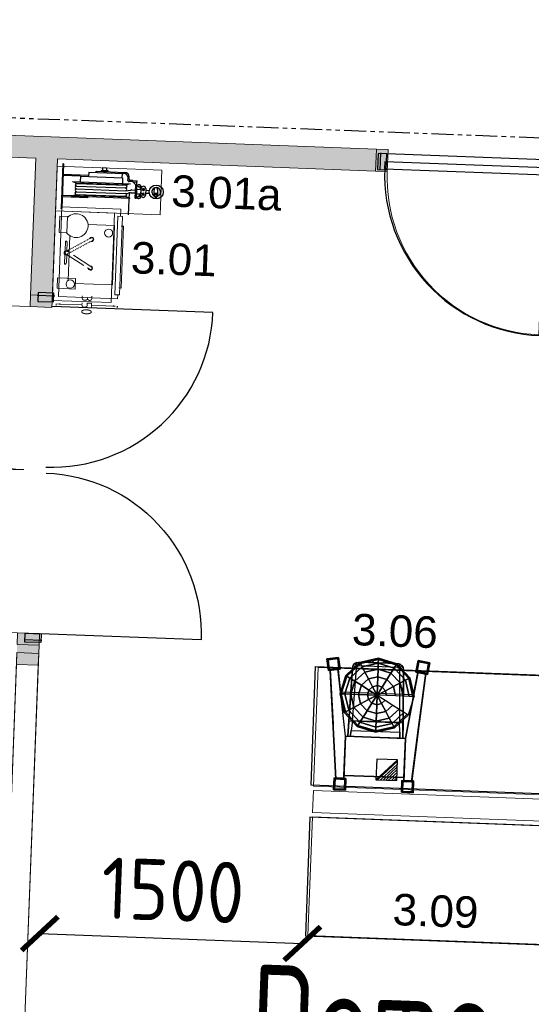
# Model space of a CAD drawing. Header units: millimetres. Extents: x 119024465 to 119292677, y 483022511 to 483148062.
# Tile 77 of 162: x 119088919 to 119091840, y 483063350 to 483068979. Entities that reach past the tile are written whole.
import ezdxf

# ---------------------------------------------------------------- set-up
doc = ezdxf.new("R2010")
doc.units = ezdxf.units.MM
doc.header["$LTSCALE"] = 100
for name, pattern in [('CONTINUA', [0]), ('PHANTOM', [2.5, 1.25, -0.25, 0.25, -0.25, 0.25, -0.25]), ('SMALLDASH', [0.1, 0.05, -0.05]), ('Wipeout_Contour', [1000, 0, -1000])]:
    doc.linetypes.add(name, pattern=pattern)
doc.layers.get('0').update_dxf_attribs({"linetype": 'CONTINUOUS'})
doc.layers.get('Defpoints').update_dxf_attribs({"linetype": 'CONTINUOUS'})
doc.layers.add('2', color=10, linetype='CONTINUOUS', lineweight=25)
for name, color, linetype in [('200', 2, 'CONTINUOUS'), ('200-2D', 1, 'CONTINUOUS'), ('200-3D', 1, 'CONTINUOUS'), ('2001', 4, 'CONTINUOUS'), ('202', 2, 'PHANTOM'), ('204', 1, 'CONTINUOUS'), ('204 tekst fdstp', 255, 'CONTINUOUS'), ('204-2D', 7, 'CONTINUA'), ('450-2D', 6, 'CONTINUA'), ('510', 2, 'CONTINUOUS'), ('AL31----', 5, 'CONTINUOUS'), ('BT00----_RUIMTENRS', 7, 'CONTINUOUS'), ('INS-3D', 3, 'CONTINUOUS'), ('LAYER22', 12, 'CONTINUOUS'), ('LAYER32', 7, 'CONTINUOUS'), ('New_0', 7, 'CONTINUOUS'), ('New_22 Binnenwanden', 7, 'CONTINUOUS'), ('New_22 Binnenwanden Afdek-arcering', 7, 'CONTINUOUS'), ('New_22 Binnenwanden Deuren', 7, 'CONTINUOUS'), ('New_22 Binnenwanden Doorsnede-arcering', 7, 'CONTINUOUS'), ('New_22 Binnenwanden Ramen', 7, 'CONTINUOUS'), ('New_82 Losse inrichting.LOSSE INRICHTING', 7, 'CONTINUOUS')]:
    doc.layers.add(name, color=color, linetype=linetype)
doc.styles.add('GENERATED_STYLE_1', font='arial.ttf')
doc.styles.get("Standard").update_dxf_attribs({"font": 'ISOCP.SHX'})
doc.dimstyles.new('PS 1-100', dxfattribs={"dimtxt": 350, "dimasz": 200, "dimexe": 1, "dimexo": 1, "dimgap": 100, "dimtad": 1, "dimdec": 0, "dimzin": 12, "dimdsep": 46, "dimtxsty": 'Standard', "dimblk": 'ARCHTICK', "dimcen": 0.09, "dimclrt": 2, "dimadec": 0, "dimazin": 0, "dimtfac": 1, "dimtdec": 0, "dimtofl": 0, "dimtmove": 0, "dimatfit": 3, "dimfxl": 1, "dimtolj": 1, "dimtzin": 0, "dimarcsym": 0})
doc.dimstyles.get("Standard").update_dxf_attribs({"dimtxt": 0.18, "dimasz": 0.18, "dimexe": 0.18, "dimexo": 0.0625, "dimgap": 0.09, "dimtad": 0, "dimtih": 1, "dimtoh": 1, "dimdec": 4, "dimzin": 0, "dimdsep": 46, "dimtxsty": 'Standard', "dimcen": 0.09, "dimadec": 0, "dimazin": 0, "dimtfac": 1, "dimtdec": 4, "dimtofl": 0, "dimtmove": 0, "dimatfit": 3, "dimfxl": 1, "dimtolj": 1, "dimtzin": 0, "dimarcsym": 0})

# ---------------------------------------------------------------- blocks, each defined once
blk = doc.blocks.new('32-PPRAS')
at = {"layer": 'LAYER32', "color": 2, "linetype": 'Continuous'}
blk.add_lwpolyline([(0, 90), (-50, 90), (-50, 0), (0, 0)], close=True, dxfattribs=at)
blk = doc.blocks.new('32-PPLAS')
at = {"layer": 'LAYER32', "color": 2, "linetype": 'Continuous'}
blk.add_lwpolyline([(0, 90), (50, 90), (50, 0), (0, 0)], close=True, dxfattribs=at)
blk = doc.blocks.new('deur90')
at = {"layer": 'LAYER22', "color": 2, "linetype": 'Continuous'}
for points in [[(-227.4, 1169.9), (-327.4, 1169.9)], [(-327.4, 199.9), (-227.4, 199.9)]]:
    blk.add_lwpolyline(points, dxfattribs=at)
at = {"layer": 'LAYER32', "color": 1, "linetype": 'Continuous'}
blk.add_lwpolyline([(-317.4, 225.4, -0.414214), (-1236.8, 1144.9), (-317.4, 1144.9)], format="xyb", dxfattribs=at)
for points in [[(-317.4, 224.9), (-317.4, 1144.9), (-277.4, 1144.9), (-277.4, 224.9), (-317.4, 224.9), (-317.4, 1144.9)], [(-232.4, 1134.9), (-232.4, 234.9)]]:
    blk.add_lwpolyline(points, dxfattribs=at)
at = {"layer": 'LAYER32', "yscale": -1, "rotation": 270.0000006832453}
for name, p in [('32-PPLAS', (-232.4, 1184.9)), ('32-PPRAS', (-232.4, 184.9))]:
    blk.add_blockref(name, p, dxfattribs=at)
blk = doc.blocks.new('_ArchTick')
at = {"color": 0, "linetype": 'ByBlock', "const_width": 0.15}
blk.add_lwpolyline([(-0.5, -0.5), (0.5, 0.5)], dxfattribs=at)
blk = doc.blocks.new('*D276')
at = {"layer": '2001', "color": 0, "lineweight": -2, "transparency": 16777216}
for p, q in [((119088931.2, 483074590), (119088693.3, 483068316.5)), ((119089054.5, 483074585.4), (119088930.2, 483074590.1)), ((119088816.6, 483068311.8), (119088692.3, 483068316.6))]:
    blk.add_line(p, q, dxfattribs=at)
at = {"layer": 'Defpoints', "color": 0, "transparency": 16777216}
for p in [(119089055.5, 483074585.3), (119088693.3, 483068316.5), (119088817.6, 483068311.8)]:
    blk.add_point(p, dxfattribs=at)
at = {"layer": '2001', "color": 0, "lineweight": -2, "transparency": 16777216, "xscale": 200, "yscale": 200, "zscale": 200}
for p, rotation in [((119088931.2, 483074590), 87.82789999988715), ((119088693.3, 483068316.5), 267.8278999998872)]:
    blk.add_blockref('_ArchTick', p, dxfattribs=dict(at, rotation=rotation))
at = {"layer": '2001', "color": 2, "transparency": 16777216, "insert": (119088537.4, 483071463.7), "char_height": 350, "attachment_point": 5, "rotation": 87.8279}
blk.add_mtext('\\A1;6278', dxfattribs=at)
blk = doc.blocks.new('*D279')
at = {"layer": '200-3D', "color": 0, "lineweight": -2, "transparency": 16777216}
for p, q in [((119089033.2, 483063741.1), (119089033.7, 483063755.8)), ((119089033.7, 483063754.8), (119090532.6, 483063697.9)), ((119090532.1, 483063684.2), (119090532.7, 483063698.9))]:
    blk.add_line(p, q, dxfattribs=at)
at = {"layer": 'Defpoints', "color": 0, "transparency": 16777216}
for p in [(119089033.1, 483063740.1), (119090532.6, 483063697.9), (119090532.1, 483063683.2)]:
    blk.add_point(p, dxfattribs=at)
at = {"layer": '200-3D', "color": 0, "lineweight": -2, "transparency": 16777216, "xscale": 200, "yscale": 200, "zscale": 200}
for p, rotation in [((119089033.7, 483063754.8), 177.8278999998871), ((119090532.6, 483063697.9), 357.8278999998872)]:
    blk.add_blockref('_ArchTick', p, dxfattribs=dict(at, rotation=rotation))
at = {"layer": '200-3D', "color": 2, "transparency": 16777216, "insert": (119089793.6, 483064001.2), "char_height": 350, "attachment_point": 5, "rotation": 357.8279}
blk.add_mtext('\\A1;1500', dxfattribs=at)
blk = doc.blocks.new('*X203')
at = {"color": 0}
for p, q in [((286.774344, 2204.447934), (296.618251, 2214.291842)), ((286.774344, 2205.862148), (295.204037, 2214.291842)), ((286.774344, 2207.276361), (293.789824, 2214.291842)), ((286.774344, 2208.690575), (292.37561, 2214.291842)), ((286.774344, 2210.104788), (290.961397, 2214.291842)), ((286.774344, 2211.519002), (289.547183, 2214.291842)), ((286.774344, 2212.933216), (288.13297, 2214.291842))]:
    blk.add_line(p, q, dxfattribs=at)
blk = doc.blocks.new('FM')
at = {"layer": '450-2D'}
for p, q in [((10.606602, 0), (0, 0)), ((0, 0), (0, -10.606602)), ((0, -10.606602), (10.606602, 0)), ((10.606602, -10.606602), (10.606602, 0)), ((0, -10.606602), (10.606602, -10.606602))]:
    blk.add_line(p, q, dxfattribs=at)
blk.add_blockref('*X203', (-286.774344, -2214.291842), dxfattribs=at)
blk = doc.blocks.new('FPM40MAT')
at = {"layer": '200-2D'}
for p, q in [((16.45, -70.29, 0), (16.42, -69.4, 0)), ((45.62, -70.29, 0), (45.65, -69.38, 0)), ((27.92, -75.43, -0.1), (21.32, -73.66, 0)), ((31.03, -76.26, 0), (27.92, -75.43, -0.1)), ((34.14, -75.43, -0.1), (31.03, -76.26, 0)), ((34.14, -75.43, -0.1), (40.74, -73.66, 0))]:
    blk.add_line(p, q, dxfattribs=at)
blk.add_lwpolyline([(10.16, -56.17), (8.25, -68.96), (9.37, -69.14), (8.32, -75.79), (1.67, -74.74), (2.72, -68.09), (3.8, -68.26), (9.39, -6.9), (8.32, -6.9), (8.32, -0.17), (15.05, -0.17), (15.05, -6.9), (13.93, -6.9), (13.93, -8.58), (48.15, -8.58), (48.15, -6.9), (47.03, -6.9), (47.03, -0.17), (53.76, -0.17), (53.76, -6.9), (52.69, -6.9), (58.28, -68.26), (59.35, -68.09), (60.41, -74.74), (53.76, -75.79), (52.7, -69.14), (53.82, -68.96), (51.9, -56.14)], dxfattribs=at)
at = {"layer": '200-2D', "elevation": 0}
for points in [[(10.16, -56.17), (12.71, -65.69), (16.42, -69.4)], [(45.65, -69.38), (49.35, -65.69), (51.9, -56.14)], [(21.32, -73.66), (19.82, -73.66), (18.53, -73.4), (17.44, -72.67), (16.71, -71.58), (16.45, -70.29), (16.45, -70.29)], [(45.62, -70.29), (45.62, -70.29), (45.37, -71.58), (44.64, -72.67), (43.54, -73.4), (42.26, -73.66), (40.74, -73.66)]]:
    blk.add_lwpolyline(points, dxfattribs=at)
at = {"layer": '200-3D'}
blk.add_line((15.58, -39.67, 71.61), (46.5, -39.67, 71.61), dxfattribs=at)
for points, elevation in [([(13.93, -6.34), (13.93, -31.02), (8.17, -69.52)], 20.34), ([(48.15, -6.34), (48.15, -31.02), (53.9, -69.52)], 20.34), ([(45.62, -70.29), (45.62, -70.29), (45.37, -71.58), (44.64, -72.67), (43.54, -73.4), (42.26, -73.66), (19.82, -73.66), (18.53, -73.4), (17.44, -72.67), (16.71, -71.58), (16.45, -70.29), (16.45, -70.29)], 96.3)]:
    blk.add_lwpolyline(points, dxfattribs=dict(at, elevation=elevation))
for points in [[(9.44, -6.34, 27.07), (9.44, -6.34, 20.34), (3.74, -68.82, 20.34), (3.74, -68.82, 27.07)], [(52.64, -6.34, 27.07), (52.64, -6.34, 20.34), (58.33, -68.82, 20.34), (58.33, -68.82, 27.07)], [(17.24, -34.39, 135.47), (17.01, -31.02, 135.47), (45.4, -31.02, 135.47), (45.06, -34.39, 135.47)], [(17.57, -40, 129.86), (44.5, -40, 129.86), (45.06, -34.39, 135.47), (17.24, -34.39, 135.47)], [(18.82, -70.71, 129.86), (16.71, -71.58, 118.64), (16.45, -70.29, 118.64), (18.69, -70.07, 129.86)], [(17.44, -72.67, 118.64), (19.05, -71.06, 129.86), (18.82, -70.71, 129.86), (16.71, -71.58, 118.64)], [(19.4, -71.29, 129.86), (18.53, -73.4, 118.64), (17.44, -72.67, 118.64), (19.05, -71.06, 129.86)], [(19.82, -73.66, 118.64), (20.04, -71.41, 129.86), (19.4, -71.29, 129.86), (18.53, -73.4, 118.64)], [(42.26, -73.66, 118.64), (19.82, -73.66, 118.64), (20.04, -71.41, 129.86), (42.04, -71.41, 129.86)], [(42.26, -73.66, 118.64), (42.04, -71.41, 129.86), (42.67, -71.29, 129.86), (43.54, -73.4, 118.64)], [(42.67, -71.29, 129.86), (43.54, -73.4, 118.64), (44.64, -72.67, 118.64), (43.02, -71.06, 129.86)], [(44.64, -72.67, 118.64), (43.02, -71.06, 129.86), (43.25, -70.71, 129.86), (45.37, -71.58, 118.64)], [(43.25, -70.71, 129.86), (45.37, -71.58, 118.64), (45.62, -70.29, 118.64), (43.38, -70.07, 129.86)]]:
    blk.add_3dface(points, dxfattribs=at)
for points, invisible_edges in [([(6.59, -37.58, 27.07), (13.93, -31.02, 27.07), (13.93, -6.34, 27.07), (9.44, -6.34, 27.07)], 1), ([(48.15, -31.02, 27.07), (48.15, -6.34, 27.07), (52.64, -6.34, 27.07), (55.48, -37.58, 27.07)], 8), ([(3.74, -68.82, 27.07), (8.17, -69.52, 27.07), (13.93, -31.02, 27.07), (6.59, -37.58, 27.07)], 4), ([(16.45, -70.29, 118.64), (18.69, -70.07, 129.86), (17.57, -40, 129.86), (15.33, -31.02, 118.64)], 4), ([(15.33, -31.02, 118.64), (17.01, -31.02, 135.47), (17.24, -34.39, 135.47), (17.57, -40, 129.86)], 8), ([(15.58, -39.67, 71.61), (15.33, -31.02, 71.61), (15.33, -31.02, 118.64), (15.58, -39.67, 118.64)], 8), ([(46.74, -31.02, 118.64), (44.5, -40, 129.86), (43.38, -70.07, 129.86), (45.62, -70.29, 118.64)], 1), ([(46.74, -31.02, 118.64), (44.5, -40, 129.86), (45.06, -34.39, 135.47), (45.4, -31.02, 135.47)], 1), ([(46.5, -39.67, 71.61), (46.74, -31.02, 71.61), (46.74, -31.02, 118.64), (46.5, -39.67, 118.64)], 8), ([(53.9, -69.52, 27.07), (58.33, -68.82, 27.07), (55.48, -37.58, 27.07), (48.15, -31.02, 27.07)], 4), ([(16.45, -70.29, 96.3), (15.58, -39.67, 96.3), (15.58, -39.67, 118.64), (16.45, -70.29, 118.64)], 2), ([(45.62, -70.29, 96.3), (46.5, -39.67, 96.3), (46.5, -39.67, 118.64), (45.62, -70.29, 118.64)], 2)]:
    blk.add_3dface(points, dxfattribs=dict(at, invisible_edges=invisible_edges))
at = {"layer": '204-2D'}
for p, q in [((9.39, -6.9), (13.93, -6.9)), ((13.93, -8.58), (13.93, -31.02)), ((48.15, -6.9), (52.69, -6.9)), ((48.15, -8.58), (48.15, -31.02)), ((13.93, -31.02), (10.88, -51.36)), ((13.93, -31.02), (48.15, -31.02)), ((16.42, -69.4), (15.33, -31.02)), ((45.65, -69.38), (46.74, -31.02)), ((48.15, -31.02), (51.21, -51.48)), ((10.16, -56.17), (51.9, -56.14)), ((3.8, -68.26), (8.25, -68.96)), ((53.82, -68.96), (58.28, -68.26)), ((21.32, -73.66, 0), (40.74, -73.66, 0)), ((27.92, -75.43, -0.1), (27.92, -73.66)), ((34.14, -75.43, -0.1), (34.14, -73.66))]:
    blk.add_line(p, q, dxfattribs=at)
for points in [[(15.63, -41.62), (12.71, -44.54), (9.88, -55.11), (10.16, -56.17)], [(51.9, -56.14), (52.18, -55.11), (49.35, -44.54), (46.44, -41.63)]]:
    blk.add_lwpolyline(points, dxfattribs=at)
at = {"layer": '450-2D', "xscale": 1.122, "yscale": 1.122, "zscale": 1.122}
blk.add_blockref('FM', (17.91, -6.73), dxfattribs=at)
at = {"layer": 'INS-3D', "flags": 9}
for tag, p in [('DIST', (0, 0)), ('ANGOLO', (0, -1.5))]:
    blk.add_attdef(tag, p, '', height=1, dxfattribs=at)
at = {"layer": '200-3D'}
mesh = blk.add_polymesh((6, 3), dxfattribs=at)
for k, corner in enumerate([(15.05, -6.9, 2.24), (15.05, -6.9), (15.05, -6.9), (8.32, -6.9, 2.24), (8.32, -6.9), (8.32, -6.9), (8.32, -0.17, 2.24), (8.32, -0.17), (8.32, -6.9), (15.05, -0.17, 2.24), (15.05, -0.17), (15.05, -6.9), (15.05, -0.17, 2.24), (15.05, -0.17, 2.24), (15.05, -6.9, 2.24), (8.32, -0.17, 2.24), (8.32, -0.17, 2.24), (8.32, -6.9, 2.24)]):
    mesh.set_mesh_vertex(divmod(k, 3), corner)
mesh = blk.add_polymesh((6, 3), dxfattribs=at)
for k, corner in enumerate([(14.49, -6.34, 27.07), (14.49, -6.34, 2.24), (14.49, -6.34, 2.24), (8.88, -6.34, 27.07), (8.88, -6.34, 2.24), (8.88, -6.34, 2.24), (8.88, -0.73, 27.07), (8.88, -0.73, 2.24), (8.88, -6.34, 2.24), (14.49, -0.73, 27.07), (14.49, -0.73, 2.24), (14.49, -6.34, 2.24), (14.49, -0.73, 27.07), (14.49, -0.73, 27.07), (14.49, -6.34, 27.07), (8.88, -0.73, 27.07), (8.88, -0.73, 27.07), (8.88, -6.34, 27.07)]):
    mesh.set_mesh_vertex(divmod(k, 3), corner)
mesh = blk.add_polymesh((6, 3), dxfattribs=at)
for k, corner in enumerate([(47.03, -6.9, 2.24), (47.03, -6.9), (47.03, -6.9), (53.76, -6.9, 2.24), (53.76, -6.9), (53.76, -6.9), (53.76, -0.17, 2.24), (53.76, -0.17), (53.76, -6.9), (47.03, -0.17, 2.24), (47.03, -0.17), (47.03, -6.9), (47.03, -0.17, 2.24), (47.03, -0.17, 2.24), (47.03, -6.9, 2.24), (53.76, -0.17, 2.24), (53.76, -0.17, 2.24), (53.76, -6.9, 2.24)]):
    mesh.set_mesh_vertex(divmod(k, 3), corner)
mesh = blk.add_polymesh((6, 3), dxfattribs=at)
for k, corner in enumerate([(47.59, -6.34, 27.07), (47.59, -6.34, 2.24), (47.59, -6.34, 2.24), (53.2, -6.34, 27.07), (53.2, -6.34, 2.24), (53.2, -6.34, 2.24), (53.2, -0.73, 27.07), (53.2, -0.73, 2.24), (53.2, -6.34, 2.24), (47.59, -0.73, 27.07), (47.59, -0.73, 2.24), (47.59, -6.34, 2.24), (47.59, -0.73, 27.07), (47.59, -0.73, 27.07), (47.59, -6.34, 27.07), (53.2, -0.73, 27.07), (53.2, -0.73, 27.07), (53.2, -6.34, 27.07)]):
    mesh.set_mesh_vertex(divmod(k, 3), corner)
mesh = blk.add_polymesh((6, 3), dxfattribs=at)
for k, corner in enumerate([(48.15, -31.02, 137.71), (48.15, -31.02, 20.34), (48.15, -31.02, 20.34), (13.93, -31.02, 137.71), (13.93, -31.02, 20.34), (13.93, -31.02, 20.34), (13.93, -8.58, 137.71), (13.93, -8.58, 20.34), (13.93, -31.02, 20.34), (48.15, -8.58, 137.71), (48.15, -8.58, 20.34), (48.15, -31.02, 20.34), (48.15, -8.58, 137.71), (48.15, -8.58, 137.71), (48.15, -31.02, 137.71), (13.93, -8.58, 137.71), (13.93, -8.58, 137.71), (13.93, -31.02, 137.71)]):
    mesh.set_mesh_vertex(divmod(k, 3), corner)
mesh = blk.add_polymesh((12, 8), dxfattribs=dict(at, m_close=True))
for k, corner in enumerate([(9.88, -55.11, 64.22), (9.88, -55.11, 46.06), (10.6, -55.11, 40.59), (12.71, -55.11, 35.49), (16.07, -55.11, 31.11), (20.45, -55.11, 27.75), (25.56, -55.11, 25.5), (31.03, -55.11, 25.5), (12.71, -65.69, 64.22), (12.71, -65.69, 46.06), (13.34, -65.32, 40.59), (15.17, -64.27, 35.49), (18.08, -62.59, 31.11), (21.87, -60.4, 27.75), (26.29, -57.85, 25.5), (31.03, -55.11, 25.5), (20.45, -73.43, 64.22), (20.45, -73.43, 46.06), (20.81, -72.8, 40.59), (21.87, -70.97, 35.49), (23.55, -68.06, 31.11), (25.74, -64.27, 27.75), (28.29, -59.85, 25.5), (31.03, -55.11, 25.5), (31.03, -76.26, 64.22), (31.03, -76.26, 46.06), (31.03, -75.54, 40.59), (31.03, -73.43, 35.49), (31.03, -70.07, 31.11), (31.03, -65.69, 27.75), (31.03, -60.58, 25.5), (31.03, -55.11, 25.5), (41.6, -73.43, 64.22), (41.6, -73.43, 46.06), (41.24, -72.8, 40.59), (40.19, -70.97, 35.49), (38.51, -68.06, 31.11), (36.32, -64.27, 27.75), (33.77, -59.85, 25.5), (31.03, -55.11, 25.5), (49.35, -65.69, 64.22), (49.35, -65.69, 46.06), (48.72, -65.32, 40.59), (46.89, -64.27, 35.49), (43.98, -62.59, 31.11), (40.19, -60.4, 27.75), (35.77, -57.85, 25.5), (31.03, -55.11, 25.5), (52.18, -55.11, 64.22), (52.18, -55.11, 46.06), (51.46, -55.11, 40.59), (49.35, -55.11, 35.49), (45.98, -55.11, 31.11), (41.6, -55.11, 27.75), (36.5, -55.11, 25.5), (31.03, -55.11, 25.5), (49.35, -44.54, 64.22), (49.35, -44.54, 46.06), (48.72, -44.9, 40.59), (46.89, -45.95, 35.49), (43.98, -47.63, 31.11), (40.19, -49.82, 27.75), (35.77, -52.37, 25.5), (31.03, -55.11, 25.5), (41.6, -36.79, 64.22), (41.6, -36.79, 46.06), (41.24, -37.42, 40.59), (40.19, -39.25, 35.49), (38.51, -42.16, 31.11), (36.32, -45.95, 27.75), (33.77, -50.37, 25.5), (31.03, -55.11, 25.5), (31.03, -33.96, 64.22), (31.03, -33.96, 46.06), (31.03, -34.68, 40.59), (31.03, -36.79, 35.49), (31.03, -40.16, 31.11), (31.03, -44.54, 27.75), (31.03, -49.64, 25.5), (31.03, -55.11, 25.5), (20.45, -36.79, 64.22), (20.45, -36.79, 46.06), (20.81, -37.42, 40.59), (21.87, -39.25, 35.49), (23.55, -42.16, 31.11), (25.74, -45.95, 27.75), (28.29, -50.37, 25.5), (31.03, -55.11, 25.5), (12.71, -44.54, 64.22), (12.71, -44.54, 46.06), (13.34, -44.9, 40.59), (15.17, -45.95, 35.49), (18.08, -47.63, 31.11), (21.87, -49.82, 27.75), (26.29, -52.37, 25.5), (31.03, -55.11, 25.5)]):
    mesh.set_mesh_vertex(divmod(k, 8), corner)
mesh = blk.add_polymesh((6, 3), dxfattribs=at)
for k, corner in enumerate([(8.32, -75.79, 2.24), (8.32, -75.79), (8.32, -75.79), (1.67, -74.74, 2.24), (1.67, -74.74), (1.67, -74.74), (2.72, -68.09, 2.24), (2.72, -68.09), (1.67, -74.74), (9.37, -69.14, 2.24), (9.37, -69.14), (8.32, -75.79), (9.37, -69.14, 2.24), (9.37, -69.14, 2.24), (8.32, -75.79, 2.24), (2.72, -68.09, 2.24), (2.72, -68.09, 2.24), (1.67, -74.74, 2.24)]):
    mesh.set_mesh_vertex(divmod(k, 3), corner)
mesh = blk.add_polymesh((6, 3), dxfattribs=at)
for k, corner in enumerate([(7.85, -75.15, 27.07), (7.85, -75.15, 2.24), (7.85, -75.15, 2.24), (2.31, -74.27, 27.07), (2.31, -74.27, 2.24), (2.31, -74.27, 2.24), (3.19, -68.73, 27.07), (3.19, -68.73, 2.24), (2.31, -74.27, 2.24), (8.73, -69.61, 27.07), (8.73, -69.61, 2.24), (7.85, -75.15, 2.24), (8.73, -69.61, 27.07), (8.73, -69.61, 27.07), (7.85, -75.15, 27.07), (3.19, -68.73, 27.07), (3.19, -68.73, 27.07), (2.31, -74.27, 27.07)]):
    mesh.set_mesh_vertex(divmod(k, 3), corner)
mesh = blk.add_polymesh((6, 3), dxfattribs=at)
for k, corner in enumerate([(53.76, -75.79, 2.24), (53.76, -75.79), (53.76, -75.79), (60.41, -74.74, 2.24), (60.41, -74.74), (60.41, -74.74), (59.35, -68.09, 2.24), (59.35, -68.09), (60.41, -74.74), (52.7, -69.14, 2.24), (52.7, -69.14), (53.76, -75.79), (52.7, -69.14, 2.24), (52.7, -69.14, 2.24), (53.76, -75.79, 2.24), (59.35, -68.09, 2.24), (59.35, -68.09, 2.24), (60.41, -74.74, 2.24)]):
    mesh.set_mesh_vertex(divmod(k, 3), corner)
mesh = blk.add_polymesh((6, 3), dxfattribs=at)
for k, corner in enumerate([(54.22, -75.15, 27.07), (54.22, -75.15, 2.24), (54.22, -75.15, 2.24), (59.76, -74.27, 27.07), (59.76, -74.27, 2.24), (59.76, -74.27, 2.24), (58.89, -68.73, 27.07), (58.89, -68.73, 2.24), (59.76, -74.27, 2.24), (53.35, -69.61, 27.07), (53.35, -69.61, 2.24), (54.22, -75.15, 2.24), (53.35, -69.61, 27.07), (53.35, -69.61, 27.07), (54.22, -75.15, 27.07), (58.89, -68.73, 27.07), (58.89, -68.73, 27.07), (59.76, -74.27, 27.07)]):
    mesh.set_mesh_vertex(divmod(k, 3), corner)
blk = doc.blocks.new('*D381')
at = {"layer": '204', "color": 0, "linetype": 'Continuous', "lineweight": 0, "transparency": 16777216}
for p, q in [((46552.9, 18476.2), (46544.3, 18476.2)), ((46552.9, 18126.2), (46544.3, 18126.2))]:
    blk.add_line(p, q, dxfattribs=at)
at = {"layer": '204', "color": 1, "linetype": 'Continuous', "lineweight": 0, "transparency": 16777216}
for p, q in [((46544.5, 18451.2), (46544.5, 18331.3)), ((46544.5, 18151.2), (46544.5, 18271.2))]:
    blk.add_line(p, q, dxfattribs=at)
for points in [[(46540.3, 18451.2), (46548.6, 18451.2), (46544.5, 18476.2)], [(46540.3, 18151.2), (46548.6, 18151.2), (46544.5, 18126.2)]]:
    blk.add_solid(points, dxfattribs=at)
at = {"layer": 'Defpoints', "color": 0, "linetype": 'Continuous', "lineweight": 0, "transparency": 16777216}
for p in [(46544.5, 18476.2), (46552.9, 18476.2), (46552.9, 18126.2)]:
    blk.add_point(p, dxfattribs=at)
at = {"layer": '204', "color": 7, "linetype": 'Continuous', "lineweight": 0, "transparency": 16777216, "insert": (46544.5, 18301.2), "char_height": 60, "attachment_point": 5}
blk.add_mtext('\\A1;350', dxfattribs=at)
blk = doc.blocks.new('slanghaspel')
at = {"layer": '2'}
for p, q in [((-435.8, 240.1), (-435.8, 214.7)), ((-435.8, 240.1), (-235.8, 240.1)), ((-394.6, 240.1), (-394.6, 246.5)), ((-394.6, 246.5), (-229.4, 246.5)), ((-365.9, 252.8), (-327.8, 252.8)), ((-365.9, 252.8), (-365.9, 246.5)), ((-357.9, 268.7), (-335.7, 268.7)), ((-357.9, 268.7), (-357.9, 252.8)), ((-335.7, 268.7), (-335.7, 252.8)), ((-327.8, 252.8), (-327.8, 246.5)), ((-245.4, 240.1), (-245.4, 214.7)), ((-527, 183), (-507, 176.2)), ((-527, 183), (-197, 183)), ((-507, 176.2), (-217, 176.2)), ((-501.9, 173.3), (-222, 173.3)), ((-482.6, 214.7), (-482.6, 183)), ((-482.6, 214.7), (-241.4, 214.7)), ((-241.4, 214.7), (-241.4, 183)), ((-197, 183), (-217, 176.2)), ((-210.4, 201.3), (-210.4, 214.7)), ((-204, 207.7), (-204, 221.1)), ((-182.9, 195), (-204, 195)), ((-182.9, 201.3), (-197.7, 201.3)), ((-182.9, 195), (-159.9, 193.9)), ((-164.7, 177.7), (-182.9, 195)), ((-182.7, 201.3), (-159.6, 200.3)), ((-164.7, 177.7), (-158.3, 177.7)), ((-164.7, 101.5), (-164.7, 177.7)), ((-158.3, 177.7), (-159.9, 193.9)), ((-158.3, 101.5), (-158.3, 177.7)), ((-158.3, 171.9), (-139.3, 167.2)), ((-164.7, 101.5), (-164.7, 114.2)), ((-158.3, 152.3), (-132.9, 152.3)), ((-158.3, 126.9), (-132.9, 126.9)), ((-158.3, 101.5), (-158.3, 115)), ((-139.3, 167.2), (-139.3, 152.3)), ((-139.3, 112), (-139.3, 126.9)), ((-132.9, 120.6), (-132.9, 158.6)), ((-132.9, 126.9), (-132.9, 152.3)), ((-120.2, 159.1), (-125.5, 156)), ((-125.5, 156), (-125.5, 149.9)), ((-125.5, 149.9), (-120.2, 146.9)), ((-120.2, 132.6), (-125.5, 129.5)), ((-125.5, 129.5), (-125.5, 123.4)), ((-125.5, 123.4), (-120.2, 120.3)), ((-121, 157.8), (-121, 148.2)), ((-121, 131.3), (-121, 121.8)), ((-114.9, 156), (-120.2, 159.1)), ((-120.2, 146.9), (-114.9, 149.9)), ((-114.9, 129.5), (-120.2, 132.6)), ((-120.2, 120.3), (-114.9, 123.4)), ((-119.4, 157.8), (-119.4, 148.2)), ((-119.4, 131.3), (-119.4, 121.8)), ((-114.9, 149.9), (-114.9, 156)), ((-114.9, 123.4), (-114.9, 129.5)), ((-107.6, 158.6), (-107.6, 120.6)), ((-107.6, 148.9), (-85.9, 148.9)), ((-107.6, 132.5), (-85.7, 132.5)), ((-58.2, 133.7), (-58.2, 165.2)), ((-38.7, 133.1), (-57.6, 133.1)), ((-56.1, 127), (-57.4, 127)), ((-57.1, 166), (-47.3, 166)), ((-40.3, 127), (-56.1, 127)), ((-56.1, 116.2), (-56.1, 124.4)), ((-56.1, 116.2), (-55.4, 115.5)), ((-40.3, 116.2), (-56.1, 116.2)), ((-40.9, 115.5), (-55.4, 115.5)), ((-53.4, 130.7), (-55.1, 130.7)), ((-53.4, 129.5), (-55.1, 129.5)), ((-54, 115.5), (-54, 112.6)), ((-41.3, 130.7), (-43, 130.7)), ((-41.3, 129.5), (-43, 129.5)), ((-42.4, 115.5), (-42.4, 112.6)), ((-40.3, 116.2), (-40.9, 115.5)), ((-39, 127), (-40.3, 127)), ((-40.3, 116.2), (-40.3, 124.4)), ((-39.9, 153.8), (-39.9, 158.7)), ((-37.5, 134.3), (-37.5, 150.7)), ((-527, 100.5), (-507, 107.2)), ((-527, 100.5), (-197, 100.5)), ((-507, 107.2), (-217, 107.2)), ((-501.9, 109.9), (-222, 109.9)), ((-435.8, 92.7), (-435.8, 100.5)), ((-197, 100.5), (-217, 107.2)), ((-164.7, 101.5), (-158.3, 101.5)), ((-158.3, 107.3), (-139.3, 112)), ((-52.8, 111.3), (-43.6, 111.3)), ((-580.9, 28.1), (-584.9, 28.1))]:
    blk.add_line(p, q, dxfattribs=at)
for centre, radius in [((-46.7, 141.2), 40), ((-146.3, 112.7), 2.19), ((-145.9, 166.3), 2.01), ((-120.2, 153), 4.84), ((-120.2, 126.5), 4.84)]:
    blk.add_circle(centre, radius, dxfattribs=at)
for centre, radius, start, end in [((-235.8, 214.7), 25.4, 0, 90), ((-229.4, 221.1), 25.4, 0, 90), ((-204, 201.3), 6.35, 180, 270), ((-197.7, 207.7), 6.35, 180, 270), ((-160.1, 197.1), 3.2, 274.1742, 96.0627), ((-145.6, 166.4), 12.7, 299.9215, 155.9921), ((-120.2, 158.6), 12.7, 0, 180), ((-178.2, 139.7), 22, 334.4678, 25.5322), ((-145.6, 112.7), 12.7, 204.0079, 60.0785), ((-113.1, 139.7), 22, 154.4678, 205.5322), ((-120.2, 120.6), 12.7, 180, 0), ((-46.7, 141.2), 25.1, 118.4492, 248.4354), ((-57.3, 130.1), 3.05, 91.4493, 268.5507), ((-57.1, 164.8), 1.22, 90, 165.5462), ((-57.6, 133.7), 0.609, 180, 270), ((-59.1, 124.4), 3.04, 0, 59.7263), ((-58.1, 130.1), 3.14, 284.1579, 75.8421), ((-51.7, 130.1), 1.81, 144.163, 180), ((-51.7, 130.1), 1.81, 180, 215.837), ((-50, 128.9), 3.87, 119.836, 144.163), ((-50, 131.3), 3.87, 215.837, 240.164), ((-48.9, 126.9), 6.09, 103.3639, 119.836), ((-48.9, 133.2), 6.09, 240.164, 256.6361), ((-48.2, 123.9), 9.23, 90, 103.3639), ((-48.2, 136.3), 9.23, 256.6361, 270), ((-48.2, 123.9), 9.23, 76.6361, 90), ((-48.2, 136.3), 9.23, 270, 283.3639), ((-47.3, 158.7), 7.31, 0, 90), ((-46.7, 141.2), 25.1, 285.5093, 90.6965), ((-47.4, 126.9), 6.09, 60.164, 76.6361), ((-47.4, 133.2), 6.09, 283.3639, 299.836), ((-46.3, 128.9), 3.87, 35.837, 60.164), ((-46.3, 131.3), 3.87, 299.836, 324.163), ((-44.7, 130.1), 1.81, 0, 35.837), ((-44.7, 130.1), 1.81, 324.163, 0), ((-38.2, 130.1), 3.14, 104.1579, 255.8421), ((-37.2, 124.4), 3.04, 120.2737, 180), ((-37.5, 153.8), 2.44, 180, 250.5288), ((-39, 130.1), 3.05, 271.4493, 88.5507), ((-38.7, 134.3), 1.22, 270, 0), ((-38.7, 150.4), 1.22, 24.4698, 70.5288), ((-52.8, 112.6), 1.22, 180, 270), ((-43.6, 112.6), 1.22, 270, 0)]:
    blk.add_arc(centre, radius, start, end, dxfattribs=at)
at = {"layer": '2', "linetype": 'ByBlock'}
for p in [(-527, 100.5), (-527, 100.5), (-197, 100.5), (-584.9, 28.1), (-584.9, 28.1)]:
    blk.add_point(p, dxfattribs=at)
at = {"layer": '510'}
for p, q in [((-580.9, 282), (-584.9, 282)), ((-584.9, 282), (-584.9, 28.1)), ((-580.9, 282), (-580.9, 28.1)), ((-435.8, 221.6), (-580.9, 221.6)), ((-482.6, 214.7), (-580.9, 214.7)), ((-501.9, 157.5), (-222, 157.5)), ((-501.9, 141.6), (-222, 141.6)), ((-501.9, 125.7), (-222, 125.7)), ((-222, 141.6), (-191.9, 147.1)), ((-222, 125.7), (-193.5, 131.2)), ((-199.2, 4.4), (-199.2, 134.7)), ((-188.8, 131.7), (-164.7, 131.7)), ((-187.4, 147.5), (-164.7, 147.5)), ((-527, 100.5), (-580.9, 100.5)), ((-435.8, 92.7), (-580.6, 92.7))]:
    blk.add_line(p, q, dxfattribs=at)
for centre, radius, start, end in [((-501.9, 165.4), 7.93, 90, 270), ((-222, 165.4), 7.93, 270, 90), ((-501.9, 149.5), 7.93, 90, 270), ((-501.9, 133.7), 7.93, 90, 270), ((-501.9, 117.8), 7.93, 90, 270), ((-222, 149.5), 7.93, 270, 90), ((-222, 133.7), 7.93, 270, 291.7039), ((-222, 117.8), 7.93, 270, 90), ((-188.8, 106.3), 25.4, 90, 100.852), ((-187.4, 122.1), 25.4, 90, 100.3532)]:
    blk.add_arc(centre, radius, start, end, dxfattribs=at)
blk = doc.blocks.new('D1 24[33]_1')
at = {"layer": 'New_22 Binnenwanden Doorsnede-arcering', "linetype": 'Continuous', "lineweight": 0, "true_color": 0x000000}
for points in [[(-14311.5, 41726), (-14311.5, 41601), (-14244.5, 41601), (-14244.5, 41726)], [(-13277.5, 41601), (-13277.5, 41726), (-13344.5, 41726), (-13344.5, 41601)]]:
    blk.add_hatch(color=18, dxfattribs=at).paths.add_polyline_path(points)
at = {"layer": 'New_22 Binnenwanden Deuren', "color": 1, "linetype": 'Continuous', "lineweight": 0}
for p, q in [((-14311.5, 41726), (-14244.5, 41726)), ((-14311.5, 41601), (-14311.5, 41726)), ((-14244.5, 41726), (-14244.5, 41601)), ((-13344.5, 41601), (-13344.5, 41726)), ((-13344.5, 41726), (-13277.5, 41726)), ((-13277.5, 41726), (-13277.5, 41601)), ((-14244.5, 41601), (-14311.5, 41601)), ((-13277.5, 41601), (-13344.5, 41601)), ((-13344.5, 41601), (-13344.5, 40701))]:
    blk.add_line(p, q, dxfattribs=at)
at = {"layer": 'New_22 Binnenwanden Deuren', "color": 2, "linetype": 'Continuous', "lineweight": 0}
for p, q in [((-14311.5, 41601), (-14311.5, 41726)), ((-14311.5, 41601), (-14311.5, 41726)), ((-13277.5, 41601), (-13277.5, 41726)), ((-13277.5, 41601), (-13277.5, 41726))]:
    blk.add_line(p, q, dxfattribs=at)
at = {"layer": 'New_22 Binnenwanden Deuren', "color": 9, "linetype": 'Continuous', "lineweight": 0}
blk.add_arc((-13344.5, 41601), 900, 180, 270, dxfattribs=at)
blk = doc.blocks.new('Wall_74_1', base_point=(-6290.6, 41663.5))
at = {"layer": 'New_22 Binnenwanden Doorsnede-arcering', "linetype": 'Continuous', "lineweight": 0, "true_color": 0x000000}
blk.add_hatch(color=18, dxfattribs=at).paths.add_polyline_path([(-19235.5, 41726), (-19235.5, 41601), (-14311.5, 41601), (-14311.5, 41726)])
at = {"layer": 'New_22 Binnenwanden', "color": 2, "linetype": 'Continuous', "lineweight": 0}
blk.add_line((-14311.5, 41601), (-14311.5, 41726), dxfattribs=at)
at = {"layer": 'New_22 Binnenwanden', "color": 2, "linetype": 'Continuous', "lineweight": 0, "flags": 128}
for points in [[(-14311.5, 41726), (-18232.6, 41726)], [(-19235.5, 41601), (-16253.1, 41601)], [(-16128.1, 41601), (-14311.5, 41601)]]:
    blk.add_lwpolyline(points, dxfattribs=at)
at = {"layer": 'New_22 Binnenwanden Deuren', "color": 9, "linetype": 'Continuous', "lineweight": 0}
blk.add_blockref('D1 24[33]_1', (0, 0), dxfattribs=at)
blk = doc.blocks.new('R1 24[4]_1')
at = {"layer": 'New_22 Binnenwanden Doorsnede-arcering', "linetype": 'Continuous', "lineweight": 0, "true_color": 0x000000}
for points in [[(-16128.1, 38772.2), (-16253.1, 38772.2), (-16253.1, 38705.2), (-16128.1, 38705.2)], [(-16253.1, 33573.1), (-16128.1, 33573.1), (-16128.1, 33640.1), (-16253.1, 33640.1)]]:
    blk.add_hatch(color=18, dxfattribs=at).paths.add_polyline_path(points)
at = {"layer": 'New_22 Binnenwanden Ramen', "color": 9, "linetype": 'Continuous', "lineweight": 0}
for p, q in [((-16253.1, 38772.2), (-16253.1, 33573.1)), ((-16128.1, 38772.2), (-16128.1, 33573.1))]:
    blk.add_line(p, q, dxfattribs=at)
at = {"layer": 'New_22 Binnenwanden Ramen', "color": 1, "linetype": 'Continuous', "lineweight": 0}
for p, q in [((-16253.1, 38705.2), (-16253.1, 38772.2)), ((-16128.1, 38772.2), (-16128.1, 38705.2)), ((-16128.1, 38705.2), (-16253.1, 38705.2)), ((-16253.1, 33640.1), (-16253.1, 38705.2)), ((-16128.1, 38705.2), (-16128.1, 33640.1)), ((-16253.1, 33573.1), (-16253.1, 33640.1)), ((-16253.1, 33640.1), (-16128.1, 33640.1)), ((-16128.1, 33640.1), (-16128.1, 33573.1))]:
    blk.add_line(p, q, dxfattribs=at)
at = {"layer": 'New_22 Binnenwanden Ramen', "color": 2, "linetype": 'Continuous', "lineweight": 0}
for p, q in [((-16128.1, 38772.2), (-16253.1, 38772.2)), ((-16128.1, 38772.2), (-16253.1, 38772.2)), ((-16128.1, 33573.1), (-16253.1, 33573.1)), ((-16128.1, 33573.1), (-16253.1, 33573.1))]:
    blk.add_line(p, q, dxfattribs=at)
blk = doc.blocks.new('D2 24[40]_1')
at = {"layer": 'New_22 Binnenwanden Doorsnede-arcering', "linetype": 'Continuous', "lineweight": 0, "true_color": 0x000000}
for points in [[(-16253.1, 40819), (-16253.1, 40752), (-16128.1, 40752), (-16128.1, 40819)], [(-16128.1, 38819), (-16128.1, 38886), (-16253.1, 38886), (-16253.1, 38819)]]:
    blk.add_hatch(color=18, dxfattribs=at).paths.add_polyline_path(points)
at = {"layer": 'New_22 Binnenwanden Deuren', "color": 1, "linetype": 'Continuous', "lineweight": 0}
for p, q in [((-16253.1, 40819), (-16253.1, 40752)), ((-16128.1, 40819), (-16253.1, 40819)), ((-16128.1, 40752), (-16128.1, 40819)), ((-16253.1, 40752), (-17186.1, 40752)), ((-16253.1, 40752), (-16128.1, 40752)), ((-16253.1, 38886), (-17186.1, 38886)), ((-16128.1, 38886), (-16253.1, 38886)), ((-16253.1, 38886), (-16253.1, 38819)), ((-16128.1, 38819), (-16128.1, 38886)), ((-16253.1, 38819), (-16128.1, 38819))]:
    blk.add_line(p, q, dxfattribs=at)
at = {"layer": 'New_22 Binnenwanden Deuren', "color": 2, "linetype": 'Continuous', "lineweight": 0}
for p, q in [((-16253.1, 40819), (-16128.1, 40819)), ((-16253.1, 40819), (-16128.1, 40819)), ((-16253.1, 38819), (-16128.1, 38819)), ((-16253.1, 38819), (-16128.1, 38819))]:
    blk.add_line(p, q, dxfattribs=at)
at = {"layer": 'New_22 Binnenwanden Deuren', "color": 9, "linetype": 'Continuous', "lineweight": 0}
for centre, start, end in [((-16253.1, 40752), 180, 270), ((-16253.1, 38886), 90, 180)]:
    blk.add_arc(centre, 933, start, end, dxfattribs=at)
blk = doc.blocks.new('Wall_78_1', base_point=(-16190.6, 41663.5))
at = {"layer": 'New_22 Binnenwanden Doorsnede-arcering', "linetype": 'Continuous', "lineweight": 0, "true_color": 0x000000}
for points in [[(-16253.1, 41601), (-16253.1, 40819), (-16128.1, 40819), (-16128.1, 41601)], [(-16253.1, 38772.2), (-16128.1, 38772.2), (-16128.1, 38819), (-16253.1, 38819)]]:
    blk.add_hatch(color=18, dxfattribs=at).paths.add_polyline_path(points)
at = {"layer": 'New_22 Binnenwanden', "color": 2, "linetype": 'Continuous', "lineweight": 0}
for p, q in [((-16253.1, 40819), (-16128.1, 40819)), ((-16253.1, 38819), (-16128.1, 38819)), ((-16128.1, 38772.2), (-16253.1, 38772.2))]:
    blk.add_line(p, q, dxfattribs=at)
at = {"layer": 'New_22 Binnenwanden', "color": 2, "linetype": 'Continuous', "lineweight": 0, "flags": 128}
for points in [[(-16253.1, 41601), (-16253.1, 40819)], [(-16128.1, 40819), (-16128.1, 41601)], [(-16128.1, 38772.2), (-16128.1, 38819)]]:
    blk.add_lwpolyline(points, dxfattribs=at)
at = {"layer": 'New_22 Binnenwanden Deuren', "color": 9, "linetype": 'Continuous', "lineweight": 0}
blk.add_blockref('D2 24[40]_1', (0, 0), dxfattribs=at)
at = {"layer": 'New_22 Binnenwanden Ramen', "color": 1, "linetype": 'Continuous', "lineweight": 0}
blk.add_blockref('R1 24[4]_1', (0, 0), dxfattribs=at)
blk = doc.blocks.new('Wall_79_1', base_point=(-14531.4, 37986.4))
at = {"color": 254, "linetype": 'Wipeout_Contour', "lineweight": 0, "ltscale": 159360.762479}
blk.add_wipeout([(-14531.4, 37923.9), (-8875.2, 37923.9), (-8875.2, 38048.9), (-14531.4, 38048.9)], dxfattribs=at).dxf.layer = 'New_22 Binnenwanden Afdek-arcering'
at = {"layer": 'New_22 Binnenwanden', "color": 2, "linetype": 'Continuous', "lineweight": 0, "flags": 128}
for points in [[(-8875.2, 38048.9), (-14531.4, 38048.9)], [(-14531.4, 38048.9), (-14531.4, 37923.9)], [(-8875.2, 37923.9), (-8875.2, 38048.9)], [(-14531.4, 37923.9), (-8875.2, 37923.9)]]:
    blk.add_lwpolyline(points, dxfattribs=at)
blk = doc.blocks.new('Kubus 24[23]_1', base_point=(-14531.4, 37219.9))
at = {"layer": 'New_82 Losse inrichting.LOSSE INRICHTING', "color": 2, "linetype": 'Continuous', "lineweight": 0, "flags": 128}
blk.add_lwpolyline([(-8900.4, 37898.9), (-14531.4, 37898.9), (-14531.4, 37219.9), (-8900.4, 37219.9)], close=True, dxfattribs=at)
blk = doc.blocks.new('Kubus 24[24]_1', base_point=(-14531.4, 38073.9))
at = {"layer": 'New_82 Losse inrichting.LOSSE INRICHTING', "color": 2, "linetype": 'Continuous', "lineweight": 0, "flags": 128}
blk.add_lwpolyline([(-8900.4, 38752.9), (-14531.4, 38752.9), (-14531.4, 38073.9), (-8900.4, 38073.9)], close=True, dxfattribs=at)
blk = doc.blocks.new('Kubus 24[140]_1', base_point=(-16128.1, 40792.1))
at = {"layer": 'New_82 Losse inrichting.LOSSE INRICHTING', "color": 2, "linetype": 'Continuous', "lineweight": 0, "flags": 128}
blk.add_lwpolyline([(-15791, 41304.1), (-16128.1, 41304.1), (-16128.1, 40792.1), (-15791, 40792.1)], close=True, dxfattribs=at)
blk = doc.blocks.new('Kubus 24[141]_1', base_point=(-16128.1, 41304.1))
at = {"layer": 'New_82 Losse inrichting.LOSSE INRICHTING', "color": 2, "linetype": 'Continuous', "lineweight": 0, "flags": 128}
blk.add_lwpolyline([(-15530.9, 41560.3), (-16128.1, 41560.3), (-16128.1, 41304.1), (-15530.9, 41304.1)], close=True, dxfattribs=at)
blk = doc.blocks.new('haccphandenwasbak')
at = {"layer": '200', "lineweight": 0}
for p, q in [((186.9, -56), (146.9, -56)), ((254.7, -56), (214.8, -56)), ((190.1, -66.4), (134.3, -66.4)), ((267.2, -66.4), (211.4, -66.4))]:
    blk.add_line(p, q, dxfattribs=at)
for centre, radius, start, end in [((118.6, 82.1), 12.4, 344.1662, 257.0862), ((283.1, 82.1), 12.4, 282.9138, 195.8338), ((200.9, -56.8), 14.1, 96.837, 176.7575), ((200.9, -56.8), 14.1, 334.2825, 21.9105), ((200.8, -57.2), 14.1, 220.8086, 319.1914)]:
    blk.add_arc(centre, radius, start, end, dxfattribs=at)
at = {"layer": '200-2D', "linetype": 'Continuous', "lineweight": 0}
for points in [[(35.4, 58.9), (35.4, 210.7), (375, 210.7), (375, -6)], [(358.8, -42.4), (102.6, -42.4)]]:
    blk.add_lwpolyline(points, dxfattribs=at)
for points in [[(346.7, -1.4), (406.1, -1.4), (406.1, -103.2), (346.7, -103.2)], [(-7.1, -59.4), (86.3, -59.4), (86.3, -104.6), (-7.1, -104.6)]]:
    blk.add_lwpolyline(points, close=True, dxfattribs=at)
for centre, radius in [((79.2, 178.2), 23), ((379.2, -29.7), 24)]:
    blk.add_circle(centre, radius, dxfattribs=at)
blk.add_arc((43.9, -8.5), 67.9, 308.7173, 228.5902, dxfattribs=at)
at = {"layer": '202', "linetype": 'SMALLDASH', "lineweight": 0}
blk.add_lwpolyline([(195.1, -64), (109.5, 80.6, -0.681466), (124.2, 89.4), (209.8, -55.3, -0.681466)], format="xyb", close=True, dxfattribs=at)
at = {"layer": '202', "lineweight": 0}
blk.add_lwpolyline([(206.6, -64), (292.2, 80.6, 0.681466), (277.5, 89.4), (191.9, -55.3, 0.681466)], format="xyb", close=True, dxfattribs=at)
at = {"layer": '204', "lineweight": 0}
for p, q in [((188.8, -56), (186.8, -56)), ((214.8, -56), (212.8, -56)), ((211.4, -66.4), (190.1, -66.4))]:
    blk.add_line(p, q, dxfattribs=at)
at = {"layer": '204', "linetype": 'Continuous', "lineweight": 0}
blk.add_lwpolyline([(430.2, 243.2), (452.3, 243.2), (452.3, -93.9), (-60.2, -93.9), (-60.2, 243.2), (-18.4, 243.2)], dxfattribs=at)
at = {"layer": '204', "lineweight": 0}
for centre, radius, start, end in [((144.4, -67.1), 11.1, 77.5617, 144.9438), ((132.9, -54.5), 14.1, 352.5005, 353.8722), ((200.9, -56.8), 12.1, 104.5262, 198.9939), ((200.9, -56.8), 12.1, 279.7537, 14.2214), ((257.1, -67.1), 11.1, 35.0562, 102.4383), ((268.7, -54.5), 14.1, 186.1278, 187.4995), ((121.2, -61.2), 14.1, 338.3423, 1.6352), ((280.3, -61.2), 14.1, 178.3648, 201.6577)]:
    blk.add_arc(centre, radius, start, end, dxfattribs=at)
at = {"layer": '510', "linetype": 'Continuous', "lineweight": 0}
blk.add_lwpolyline([(-18.4, 254.5), (430.2, 254.5), (430.2, 227.7), (-18.4, 227.7)], close=True, dxfattribs=at)
blk.add_lwpolyline([(36.8, 248.9), (36.8, 261.6), (390.6, 261.6), (390.6, 248.9)], dxfattribs=at)
at = {"layer": '204', "linetype": 'Continuous', "lineweight": 0}
dim = blk.add_linear_dim(base=(495.3, 243.9), p1=(503.8, -106.1), p2=(503.8, 243.9), angle=90, dimstyle='Standard', override={"dimtxt": 60, "dimasz": 25, "dimdec": 0, "dimdsep": 0, "dimclrd": 1, "dimclrt": 7, "dimtdec": 0, "dimtfillclr": 1, "dimlwd": 0, "dimlwe": 0}, dxfattribs=at)
dim.commit()
dim.dimension.update_dxf_attribs({"geometry": '*D381', "text_midpoint": (495.3, 68.9), "insert": (-46049.2, -18232.3)})

msp = doc.modelspace()

# ---------------------------------------------------------------- linework, layer by layer
at = {"layer": '200-3D'}
for points in [[(119090608.8, 483065281.4), (119096239.4, 483065067.9), (119096213.7, 483064388.9), (119090583.1, 483064602.4)], [(119090550.4, 483063741), (119096178.2, 483063527.6), (119096203.9, 483064206.6), (119090576.2, 483064420)]]:
    msp.add_lwpolyline(points, close=True, dxfattribs=at)
at = {"layer": 'AL31----', "linetype": 'PHANTOM'}
msp.add_lwpolyline([(119087351.6, 483074507.4), (119093123.3, 483074288.4), (119092894.8, 483068264.2), (119087123.1, 483068483.1)], close=True, dxfattribs=at)
at = {"layer": 'LAYER22', "color": 2, "linetype": 'Continuous'}
for points in [[(119089019.4, 483067403.7), (119089119.3, 483067399.9)], [(119088944.8, 483065436.5), (119089044.7, 483065432.7)]]:
    msp.add_lwpolyline(points, dxfattribs=at)
at = {"layer": 'LAYER32', "color": 1, "linetype": 'Continuous'}
for points in [[(119089069, 483066421.1, 0.414214), (119090022.6, 483067305.1), (119089103.9, 483067339.9)], [(119089070.9, 483066387.1, -0.414214), (119089954.8, 483065433.4), (119089036, 483065468.3)]]:
    msp.add_lwpolyline(points, format="xyb", dxfattribs=at)

# ---------------------------------------------------------------- block references
at = {"layer": '200-3D', "xscale": -1, "rotation": 267.8278999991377}
msp.add_blockref('deur90', (119090789.6, 483068452.5), dxfattribs=at)
at = {"layer": '200-3D', "xscale": 10, "yscale": 10, "zscale": 10, "rotation": 177.8278999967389}
msp.add_blockref('FPM40MAT', (119091248.4, 483064554.9), dxfattribs=at)
at = {"layer": '204 tekst fdstp'}
for name, p, rotation in [('slanghaspel', (119089739.8, 483067850.9), 357.8278999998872), ('haccphandenwasbak', (119089251.7, 483067845), 267.8279000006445)]:
    msp.add_blockref(name, p, dxfattribs=dict(at, rotation=rotation))
at = {"layer": 'LAYER32', "xscale": -1, "yscale": -1, "rotation": 267.8278993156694}
msp.add_blockref('32-PPRAS', (119089114.9, 483067415.1), dxfattribs=at)
at = {"layer": 'LAYER32', "yscale": -0.9999999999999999, "rotation": 267.8279006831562}
msp.add_blockref('32-PPRAS', (119089039.1, 483065417.9), dxfattribs=at)
at = {"layer": 'New_22 Binnenwanden', "color": 2, "lineweight": 0, "rotation": 357.8278999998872}
for name, p in [('Wall_74_1', (119098968, 483067872.2)), ('Wall_78_1', (119089075.1, 483068247.4))]:
    msp.add_blockref(name, p, dxfattribs=at)
at = {"layer": 'New_82 Losse inrichting.LOSSE INRICHTING', "color": 2, "linetype": 'Continuous', "lineweight": 0, "rotation": 357.8278999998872}
for name, p in [('Kubus 24[141]_1', (119089124, 483067885.9)), ('Kubus 24[140]_1', (119089104.6, 483067374.3))]:
    msp.add_blockref(name, p, dxfattribs=at)

# ---------------------------------------------------------------- texts
at = {"layer": 'BT00----_RUIMTENRS', "width": 0.8}
msp.add_text('Demo en koude keuken', height=600, rotation=357.9091, dxfattribs=at).set_placement((119090227.3, 483062980.3))
at = {"layer": 'New_0', "color": 5, "linetype": 'Continuous', "lineweight": 0, "char_height": 180, "attachment_point": 8, "rotation": 357.8279, "style": 'GENERATED_STYLE_1'}
for s, insert in [('\\A1;3.01a', (119090096.1, 483067896.6)), ('\\A1;3.01', (119089796, 483067518)), ('\\A1;3.06', (119091057.8, 483065392.5)), ('\\A1;3.09', (119091290.1, 483063791.9))]:
    msp.add_mtext(s, dxfattribs=dict(at, insert=insert))

# ---------------------------------------------------------------- dimensions: what is measured, and where the dimension line sits
at = {"layer": '200-3D'}
dim = msp.add_linear_dim(base=(119090532.6, 483063697.9), p1=(119089033.1, 483063740.1), p2=(119090532.1, 483063683.2), angle=357.8279, dimstyle='PS 1-100', dxfattribs=at)
dim.commit()
dim.dimension.update_dxf_attribs({"geometry": '*D279', "text_midpoint": (119089793.6, 483064001.2)})
at = {"layer": '2001'}
dim = msp.add_linear_dim(base=(119088693.3, 483068316.5), p1=(119089055.5, 483074585.3), p2=(119088817.6, 483068311.8), angle=87.8279, dimstyle='PS 1-100', dxfattribs=at)
dim.commit()
dim.dimension.update_dxf_attribs({"geometry": '*D276', "text_midpoint": (119088537.4, 483071463.7)})

# ---------------------------------------------------------------- next in the draw order: block references
at = {"layer": 'New_22 Binnenwanden', "color": 2, "lineweight": 0, "rotation": 357.8278999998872}
msp.add_blockref('Wall_79_1', (119090593.7, 483064510), dxfattribs=at)

# ---------------------------------------------------------------- next in the draw order: block references
at = {"layer": 'New_82 Losse inrichting.LOSSE INRICHTING', "color": 2, "linetype": 'Continuous', "lineweight": 0, "rotation": 357.8278999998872}
for name, p in [('Kubus 24[24]_1', (119090597, 483064597.4)), ('Kubus 24[23]_1', (119090564.7, 483063744.1))]:
    msp.add_blockref(name, p, dxfattribs=at)

doc.saveas('drawing.dxf')
